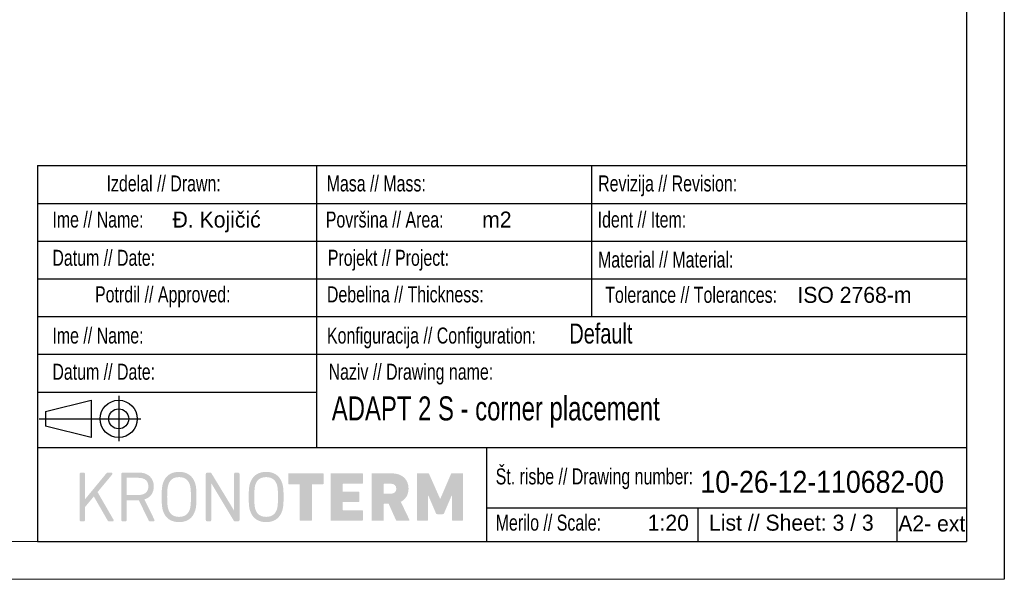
# Model space of a CAD drawing. Header units: millimetres. Extents: x 0 to 39025, y -31299 to 8400.
# Tile 50 of 209: x 15960 to 18568, y -31299 to -29817. Entities that reach past the tile are written whole.
import ezdxf

# ---------------------------------------------------------------- set-up
doc = ezdxf.new("R2010")
doc.units = ezdxf.units.MM
doc.layers.add('FORMAT', color=7, linetype='Continuous')
doc.styles.add('SLDTEXTSTYLE3', font='arial.ttf', dxfattribs={"width": 0.948})
doc.styles.add('SLDTEXTSTYLE4', font='ARIALN.TTF', dxfattribs={"width": 0.87})
doc.styles.add('SLDTEXTSTYLE5', font='ARIALN.TTF', dxfattribs={"width": 0.87, "bigfont": 'bigfont'})

msp = doc.modelspace()

# ---------------------------------------------------------------- hatches: boundary and pattern name
at = {"ltscale": 10}
h = msp.add_hatch(color=0, dxfattribs=at)
h.dxf.hatch_style = 1
edge = h.paths.add_edge_path()
edge.add_spline(control_points=[(16655.2, -31043.9), (16648.8, -31024.5), (16634.1, -31014.3), (16612.9, -31014.3), (16591.5, -31014.3), (16576.8, -31024.5), (16570.4, -31043.9)], knot_values=[0, 0, 0, 0, 1, 1, 1, 2, 2, 2, 2], degree=3, periodic=0)
edge.add_spline(control_points=[(16570.4, -31043.9), (16568.1, -31050.9), (16566.6, -31059.5), (16566.6, -31080.8), (16566.6, -31102.2), (16568.1, -31110.8), (16570.4, -31117.8)], knot_values=[2, 2, 2, 2, 3, 3, 3, 4, 4, 4, 4], degree=3, periodic=0)
edge.add_spline(control_points=[(16570.4, -31117.8), (16576.8, -31137.2), (16591.5, -31147.4), (16612.9, -31147.4), (16634.1, -31147.4), (16648.8, -31137.2), (16655.2, -31117.8)], knot_values=[4, 4, 4, 4, 5, 5, 5, 6, 6, 6, 6], degree=3, periodic=0)
edge.add_spline(control_points=[(16655.2, -31117.8), (16657.5, -31110.8), (16659, -31102.2), (16659, -31080.8), (16659, -31059.5), (16657.5, -31050.9), (16655.2, -31043.9)], knot_values=[6, 6, 6, 6, 7, 7, 7, 8, 8, 8, 8], degree=3, periodic=0)
edge = h.paths.add_edge_path(flags=16)
edge.add_spline(control_points=[(16644.3, -31080.8), (16644.3, -31101.8), (16642.7, -31109.4), (16641.3, -31113.6)], knot_values=[0, 0, 0, 0, 1, 1, 1, 1], degree=3, periodic=0)
edge.add_spline(control_points=[(16641.3, -31113.6), (16636.9, -31126.8), (16627.3, -31133.5), (16612.9, -31133.5), (16598.3, -31133.5), (16588.7, -31126.8), (16584.3, -31113.6)], knot_values=[1, 1, 1, 1, 2, 2, 2, 3, 3, 3, 3], degree=3, periodic=0)
edge.add_spline(control_points=[(16584.3, -31113.6), (16582.9, -31109.4), (16581.3, -31101.8), (16581.3, -31059.9), (16582.9, -31052.3), (16584.3, -31048.1)], knot_values=[3, 3, 3, 3, 4, 4, 5, 5, 5, 5], degree=3, periodic=0)
edge.add_spline(control_points=[(16584.3, -31048.1), (16588.7, -31034.9), (16598.3, -31028.2), (16612.9, -31028.2), (16627.3, -31028.2), (16636.9, -31034.9), (16641.3, -31048.1)], knot_values=[5, 5, 5, 5, 6, 6, 6, 7, 7, 7, 7], degree=3, periodic=0)
edge.add_spline(control_points=[(16641.3, -31048.1), (16642.7, -31052.3), (16644.3, -31059.9), (16644.3, -31080.8)], knot_values=[7, 7, 7, 7, 8, 8, 8, 8], degree=3, periodic=0)
edge = h.paths.add_edge_path()
edge.add_spline(control_points=[(16542.3, -31020), (16542.3, -31017.7), (16540.7, -31016.1), (16538.5, -31016.1)], knot_values=[17, 17, 17, 17, 18, 18, 18, 18], degree=3, periodic=0)
edge.add_line((16538.5, -31016.1), (16531.7, -31016.1))
edge.add_spline(control_points=[(16531.7, -31016.1), (16529.5, -31016.1), (16527.9, -31017.7), (16527.9, -31020)], knot_values=[1, 1, 1, 1, 2, 2, 2, 2], degree=3, periodic=0)
edge.add_line((16527.9, -31020), (16527.9, -31116.9))
edge.add_line((16527.9, -31116.9), (16468.5, -31019.1))
edge.add_spline(control_points=[(16468.5, -31019.1), (16467.5, -31017.1), (16465.9, -31016.1), (16463.6, -31016.1)], knot_values=[4, 4, 4, 4, 5, 5, 5, 5], degree=3, periodic=0)
edge.add_line((16463.6, -31016.1), (16456.8, -31016.1))
edge.add_spline(control_points=[(16456.8, -31016.1), (16454.6, -31016.1), (16452.9, -31017.8), (16452.9, -31020)], knot_values=[6, 6, 6, 6, 7, 7, 7, 7], degree=3, periodic=0)
edge.add_line((16452.9, -31020), (16452.9, -31141.7))
edge.add_spline(control_points=[(16452.9, -31141.7), (16452.9, -31144), (16454.6, -31145.6), (16456.8, -31145.6)], knot_values=[8, 8, 8, 8, 9, 9, 9, 9], degree=3, periodic=0)
edge.add_line((16456.8, -31145.6), (16463.6, -31145.6))
edge.add_spline(control_points=[(16463.6, -31145.6), (16465.8, -31145.6), (16467.4, -31144), (16467.4, -31141.7)], knot_values=[10, 10, 10, 10, 11, 11, 11, 11], degree=3, periodic=0)
edge.add_line((16467.4, -31141.7), (16467.4, -31044.3))
edge.add_line((16467.4, -31044.3), (16526.5, -31142.8))
edge.add_spline(control_points=[(16526.5, -31142.8), (16527.6, -31144.6), (16529.3, -31145.6), (16531.3, -31145.6)], knot_values=[13, 13, 13, 13, 14, 14, 14, 14], degree=3, periodic=0)
edge.add_line((16531.3, -31145.6), (16538.5, -31145.6))
edge.add_spline(control_points=[(16538.5, -31145.6), (16540.7, -31145.6), (16542.3, -31144), (16542.3, -31141.7)], knot_values=[15, 15, 15, 15, 16, 16, 16, 16], degree=3, periodic=0)
edge.add_line((16542.3, -31141.7), (16542.3, -31020))
edge = h.paths.add_edge_path()
edge.add_spline(control_points=[(16382.2, -31014.3), (16360.8, -31014.3), (16346.1, -31024.5), (16339.7, -31043.9)], knot_values=[0, 0, 0, 0, 1, 1, 1, 1], degree=3, periodic=0)
edge.add_spline(control_points=[(16339.7, -31043.9), (16337.4, -31050.9), (16336, -31059.5), (16336, -31080.8), (16336, -31102.2), (16337.4, -31110.8), (16339.7, -31117.8)], knot_values=[1, 1, 1, 1, 2, 2, 2, 3, 3, 3, 3], degree=3, periodic=0)
edge.add_spline(control_points=[(16339.7, -31117.8), (16346.1, -31137.2), (16360.8, -31147.4), (16382.2, -31147.4), (16403.5, -31147.4), (16418.1, -31137.2), (16424.5, -31117.8)], knot_values=[3, 3, 3, 3, 4, 4, 4, 5, 5, 5, 5], degree=3, periodic=0)
edge.add_spline(control_points=[(16424.5, -31117.8), (16426.9, -31110.8), (16428.3, -31102.2), (16428.3, -31080.8), (16428.3, -31059.5), (16426.9, -31050.9), (16424.5, -31043.9)], knot_values=[5, 5, 5, 5, 6, 6, 6, 7, 7, 7, 7], degree=3, periodic=0)
edge.add_spline(control_points=[(16424.5, -31043.9), (16418.1, -31024.5), (16403.5, -31014.3), (16382.2, -31014.3)], knot_values=[7, 7, 7, 7, 8, 8, 8, 8], degree=3, periodic=0)
edge = h.paths.add_edge_path(flags=16)
edge.add_spline(control_points=[(16410.6, -31048.1), (16412, -31052.3), (16413.6, -31059.9), (16413.6, -31080.8)], knot_values=[8, 8, 8, 8, 9, 9, 9, 9], degree=3, periodic=0)
edge.add_spline(control_points=[(16413.6, -31080.8), (16413.6, -31101.8), (16412, -31109.4), (16410.6, -31113.6)], knot_values=[0, 0, 0, 0, 1, 1, 1, 1], degree=3, periodic=0)
edge.add_spline(control_points=[(16410.6, -31113.6), (16406.2, -31126.8), (16396.7, -31133.5), (16382.2, -31133.5)], knot_values=[1, 1, 1, 1, 2, 2, 2, 2], degree=3, periodic=0)
edge.add_spline(control_points=[(16382.2, -31133.5), (16367.7, -31133.5), (16358.1, -31126.8), (16353.7, -31113.6)], knot_values=[2, 2, 2, 2, 3, 3, 3, 3], degree=3, periodic=0)
edge.add_line((16353.7, -31113.6), (16353.7, -31113.6))
edge.add_spline(control_points=[(16353.7, -31113.6), (16352.2, -31109.4), (16350.6, -31101.8), (16350.6, -31080.8)], knot_values=[4, 4, 4, 4, 5, 5, 5, 5], degree=3, periodic=0)
edge.add_spline(control_points=[(16350.6, -31080.8), (16350.6, -31059.9), (16352.2, -31052.3), (16353.7, -31048.1)], knot_values=[5, 5, 5, 5, 6, 6, 6, 6], degree=3, periodic=0)
edge.add_spline(control_points=[(16353.7, -31048.1), (16358.1, -31034.9), (16367.7, -31028.2), (16382.2, -31028.2)], knot_values=[6, 6, 6, 6, 7, 7, 7, 7], degree=3, periodic=0)
edge.add_spline(control_points=[(16382.2, -31028.2), (16396.7, -31028.2), (16406.2, -31034.9), (16410.6, -31048.1)], knot_values=[7, 7, 7, 7, 8, 8, 8, 8], degree=3, periodic=0)
edge = h.paths.add_edge_path()
edge.add_spline(control_points=[(16316.8, -31143.9), (16317.4, -31142.9), (16317.3, -31141.6), (16316.7, -31140.7)], knot_values=[14, 14, 14, 14, 15, 15, 15, 15], degree=3, periodic=0)
edge.add_line((16316.7, -31140.7), (16290.4, -31087.3))
edge.add_spline(control_points=[(16290.4, -31087.3), (16306.2, -31082.6), (16315.2, -31070.1), (16315.2, -31052.8)], knot_values=[0, 0, 0, 0, 1, 1, 1, 1], degree=3, periodic=0)
edge.add_spline(control_points=[(16315.2, -31052.8), (16315.2, -31030.2), (16299.8, -31016.1), (16275, -31016.1)], knot_values=[1, 1, 1, 1, 2, 2, 2, 2], degree=3, periodic=0)
edge.add_line((16275, -31016.1), (16233, -31016.1))
edge.add_spline(control_points=[(16233, -31016.1), (16230.7, -31016.1), (16229.1, -31017.7), (16229.1, -31020)], knot_values=[3, 3, 3, 3, 4, 4, 4, 4], degree=3, periodic=0)
edge.add_line((16229.1, -31020), (16229.1, -31141.7))
edge.add_spline(control_points=[(16229.1, -31141.7), (16229.1, -31144), (16230.7, -31145.6), (16233, -31145.6)], knot_values=[5, 5, 5, 5, 6, 6, 6, 6], degree=3, periodic=0)
edge.add_line((16233, -31145.6), (16239.8, -31145.6))
edge.add_spline(control_points=[(16239.8, -31145.6), (16242, -31145.6), (16243.6, -31144), (16243.6, -31141.7)], knot_values=[7, 7, 7, 7, 8, 8, 8, 8], degree=3, periodic=0)
edge.add_line((16243.6, -31141.7), (16243.6, -31089.5))
edge.add_line((16243.6, -31089.5), (16275.6, -31089.5))
edge.add_line((16275.6, -31089.5), (16301.4, -31142.7))
edge.add_spline(control_points=[(16301.4, -31142.7), (16302, -31144), (16303, -31145.6), (16305.5, -31145.6)], knot_values=[11, 11, 11, 11, 12, 12, 12, 12], degree=3, periodic=0)
edge.add_line((16305.5, -31145.6), (16314, -31145.6))
edge.add_spline(control_points=[(16314, -31145.6), (16315.2, -31145.6), (16316.3, -31145), (16316.8, -31143.9)], knot_values=[13, 13, 13, 13, 14, 14, 14, 14], degree=3, periodic=0)
edge = h.paths.add_edge_path(flags=16)
edge.add_spline(control_points=[(16300.7, -31052.8), (16300.7, -31067.5), (16291.5, -31075.5), (16274.8, -31075.5)], knot_values=[2, 2, 2, 2, 3, 3, 3, 3], degree=3, periodic=0)
edge.add_line((16274.8, -31075.5), (16243.6, -31075.5))
edge.add_line((16243.6, -31075.5), (16243.6, -31030.1))
edge.add_line((16243.6, -31030.1), (16274.8, -31030.1))
edge.add_spline(control_points=[(16274.8, -31030.1), (16291.5, -31030.1), (16300.7, -31038.1), (16300.7, -31052.8)], knot_values=[1, 1, 1, 1, 2, 2, 2, 2], degree=3, periodic=0)
edge = h.paths.add_edge_path()
edge.add_spline(control_points=[(16208.5, -31143.9), (16209.1, -31142.9), (16209, -31141.6), (16208.3, -31140.6)], knot_values=[20, 20, 20, 20, 21, 21, 21, 21], degree=3, periodic=0)
edge.add_line((16208.3, -31140.6), (16166.2, -31067.8))
edge.add_line((16166.2, -31067.8), (16204.8, -31021.5))
edge.add_spline(control_points=[(16204.8, -31021.5), (16205.8, -31020.5), (16206.1, -31019.2), (16205.7, -31018)], knot_values=[1, 1, 1, 1, 2, 2, 2, 2], degree=3, periodic=0)
edge.add_spline(control_points=[(16205.7, -31018), (16205.2, -31016.9), (16204, -31016.1), (16202.7, -31016.1)], knot_values=[2, 2, 2, 2, 3, 3, 3, 3], degree=3, periodic=0)
edge.add_line((16202.7, -31016.1), (16194, -31016.1))
edge.add_spline(control_points=[(16194, -31016.1), (16191.9, -31016.1), (16190.7, -31017.2), (16189.4, -31018.5)], knot_values=[4, 4, 4, 4, 5, 5, 5, 5], degree=3, periodic=0)
edge.add_line((16189.4, -31018.5), (16133.1, -31086.8))
edge.add_line((16133.1, -31086.8), (16133.1, -31020))
edge.add_spline(control_points=[(16133.1, -31020), (16133.1, -31017.7), (16131.5, -31016.1), (16129.3, -31016.1)], knot_values=[7, 7, 7, 7, 8, 8, 8, 8], degree=3, periodic=0)
edge.add_line((16129.3, -31016.1), (16122.4, -31016.1))
edge.add_spline(control_points=[(16122.4, -31016.1), (16120.2, -31016.1), (16118.6, -31017.8), (16118.6, -31020)], knot_values=[9, 9, 9, 9, 10, 10, 10, 10], degree=3, periodic=0)
edge.add_line((16118.6, -31020), (16118.6, -31141.7))
edge.add_spline(control_points=[(16118.6, -31141.7), (16118.6, -31144), (16120.2, -31145.6), (16122.4, -31145.6)], knot_values=[11, 11, 11, 11, 12, 12, 12, 12], degree=3, periodic=0)
edge.add_line((16122.4, -31145.6), (16129.3, -31145.6))
edge.add_spline(control_points=[(16129.3, -31145.6), (16131.5, -31145.6), (16133.1, -31144), (16133.1, -31141.7)], knot_values=[13, 13, 13, 13, 14, 14, 14, 14], degree=3, periodic=0)
edge.add_line((16133.1, -31141.7), (16133.1, -31107.4))
edge.add_line((16133.1, -31107.4), (16156.4, -31079.5))
edge.add_line((16156.4, -31079.5), (16192.9, -31143))
edge.add_spline(control_points=[(16192.9, -31143), (16193.7, -31144.2), (16194.9, -31145.6), (16197.3, -31145.6)], knot_values=[17, 17, 17, 17, 18, 18, 18, 18], degree=3, periodic=0)
edge.add_line((16197.3, -31145.6), (16205.7, -31145.6))
edge.add_spline(control_points=[(16205.7, -31145.6), (16206.9, -31145.6), (16208, -31145), (16208.5, -31143.9)], knot_values=[19, 19, 19, 19, 20, 20, 20, 20], degree=3, periodic=0)
edge = h.paths.add_edge_path()
edge.add_spline(control_points=[(17134.4, -31020), (17134.4, -31018.8), (17133.6, -31018.1), (17132.5, -31018.1)], knot_values=[25, 25, 25, 25, 26, 26, 26, 26], degree=3, periodic=0)
edge.add_line((17132.5, -31018.1), (17105.6, -31018.1))
edge.add_spline(control_points=[(17105.6, -31018.1), (17104.3, -31018.1), (17103, -31018.5), (17102.4, -31020)], knot_values=[1, 1, 1, 1, 2, 2, 2, 2], degree=3, periodic=0)
edge.add_line((17102.4, -31020), (17074.2, -31085.5))
edge.add_line((17074.2, -31085.5), (17073.5, -31085.5))
edge.add_line((17073.5, -31085.5), (17044.5, -31020))
edge.add_spline(control_points=[(17044.5, -31020), (17044, -31018.5), (17042.7, -31018.1), (17041.4, -31018.1)], knot_values=[5, 5, 5, 5, 6, 6, 6, 6], degree=3, periodic=0)
edge.add_line((17041.4, -31018.1), (17014.1, -31018.1))
edge.add_spline(control_points=[(17014.1, -31018.1), (17013, -31018.1), (17012.2, -31018.8), (17012.2, -31020)], knot_values=[7, 7, 7, 7, 8, 8, 8, 8], degree=3, periodic=0)
edge.add_line((17012.2, -31020), (17012.2, -31141.7))
edge.add_spline(control_points=[(17012.2, -31141.7), (17012.2, -31142.8), (17013, -31143.6), (17014.1, -31143.6)], knot_values=[9, 9, 9, 9, 10, 10, 10, 10], degree=3, periodic=0)
edge.add_line((17014.1, -31143.6), (17039.7, -31143.6))
edge.add_spline(control_points=[(17039.7, -31143.6), (17040.8, -31143.6), (17041.6, -31142.8), (17041.6, -31141.7)], knot_values=[11, 11, 11, 11, 12, 12, 12, 12], degree=3, periodic=0)
edge.add_line((17041.6, -31141.7), (17041.6, -31077.2))
edge.add_line((17041.6, -31077.2), (17042.5, -31077.2))
edge.add_line((17042.5, -31077.2), (17062.6, -31124))
edge.add_spline(control_points=[(17062.6, -31124), (17063.7, -31125.9), (17065, -31126.4), (17066.1, -31126.4)], knot_values=[15, 15, 15, 15, 16, 16, 16, 16], degree=3, periodic=0)
edge.add_line((17066.1, -31126.4), (17080.5, -31126.4))
edge.add_spline(control_points=[(17080.5, -31126.4), (17081.6, -31126.4), (17083.1, -31125.9), (17084, -31124)], knot_values=[17, 17, 17, 17, 18, 18, 18, 18], degree=3, periodic=0)
edge.add_line((17084, -31124), (17104.1, -31077.2))
edge.add_line((17104.1, -31077.2), (17105, -31077.2))
edge.add_line((17105, -31077.2), (17105, -31141.7))
edge.add_spline(control_points=[(17105, -31141.7), (17105, -31142.8), (17105.8, -31143.6), (17106.9, -31143.6)], knot_values=[21, 21, 21, 21, 22, 22, 22, 22], degree=3, periodic=0)
edge.add_line((17106.9, -31143.6), (17132.5, -31143.6))
edge.add_spline(control_points=[(17132.5, -31143.6), (17133.6, -31143.6), (17134.4, -31142.8), (17134.4, -31141.7)], knot_values=[23, 23, 23, 23, 24, 24, 24, 24], degree=3, periodic=0)
edge.add_line((17134.4, -31141.7), (17134.4, -31020))
edge = h.paths.add_edge_path()
edge.add_spline(control_points=[(16991.1, -31143.6), (16992.4, -31143.6), (16993, -31142.5), (16992.4, -31141.4)], knot_values=[14, 14, 14, 14, 15, 15, 15, 15], degree=3, periodic=0)
edge.add_line((16992.4, -31141.4), (16969.4, -31093.6))
edge.add_spline(control_points=[(16969.4, -31093.6), (16982.7, -31086.9), (16990, -31074.2), (16990, -31058.5)], knot_values=[0, 0, 0, 0, 1, 1, 1, 1], degree=3, periodic=0)
edge.add_spline(control_points=[(16990, -31058.5), (16990, -31034.9), (16973.6, -31018.1), (16944.8, -31018.1)], knot_values=[1, 1, 1, 1, 2, 2, 2, 2], degree=3, periodic=0)
edge.add_line((16944.8, -31018.1), (16893.7, -31018.1))
edge.add_spline(control_points=[(16893.7, -31018.1), (16892.6, -31018.1), (16891.9, -31018.8), (16891.9, -31020)], knot_values=[3, 3, 3, 3, 4, 4, 4, 4], degree=3, periodic=0)
edge.add_line((16891.9, -31020), (16891.9, -31141.7))
edge.add_spline(control_points=[(16891.9, -31141.7), (16891.9, -31142.8), (16892.6, -31143.6), (16893.7, -31143.6)], knot_values=[5, 5, 5, 5, 6, 6, 6, 6], degree=3, periodic=0)
edge.add_line((16893.7, -31143.6), (16922.5, -31143.6))
edge.add_spline(control_points=[(16922.5, -31143.6), (16923.6, -31143.6), (16924.3, -31142.8), (16924.3, -31141.7)], knot_values=[7, 7, 7, 7, 8, 8, 8, 8], degree=3, periodic=0)
edge.add_line((16924.3, -31141.7), (16924.3, -31100))
edge.add_spline(control_points=[(16924.3, -31100), (16924.3, -31099.3), (16924.7, -31098.9), (16925.5, -31098.9)], knot_values=[9, 9, 9, 9, 10, 10, 10, 10], degree=3, periodic=0)
edge.add_line((16925.5, -31098.9), (16937.4, -31098.9))
edge.add_line((16937.4, -31098.9), (16956.5, -31141.7))
edge.add_spline(control_points=[(16956.5, -31141.7), (16957, -31143), (16957.6, -31143.6), (16959.2, -31143.6)], knot_values=[12, 12, 12, 12, 13, 13, 13, 13], degree=3, periodic=0)
edge.add_line((16959.2, -31143.6), (16991.1, -31143.6))
edge = h.paths.add_edge_path(flags=16)
edge.add_spline(control_points=[(16957.6, -31058.9), (16957.6, -31067), (16952, -31072.2), (16942.8, -31072.2)], knot_values=[6, 6, 6, 6, 7, 7, 7, 7], degree=3, periodic=0)
edge.add_line((16942.8, -31072.2), (16925.5, -31072.2))
edge.add_spline(control_points=[(16925.5, -31072.2), (16924.7, -31072.2), (16924.3, -31071.8), (16924.3, -31071.1)], knot_values=[1, 1, 1, 1, 2, 2, 2, 2], degree=3, periodic=0)
edge.add_line((16924.3, -31071.1), (16924.3, -31046.7))
edge.add_spline(control_points=[(16924.3, -31046.7), (16924.3, -31046), (16924.7, -31045.6), (16925.5, -31045.6)], knot_values=[3, 3, 3, 3, 4, 4, 4, 4], degree=3, periodic=0)
edge.add_line((16925.5, -31045.6), (16942.8, -31045.6))
edge.add_spline(control_points=[(16942.8, -31045.6), (16952, -31045.6), (16957.6, -31050.8), (16957.6, -31058.9)], knot_values=[5, 5, 5, 5, 6, 6, 6, 6], degree=3, periodic=0)
edge = h.paths.add_edge_path()
edge.add_spline(control_points=[(16869.1, -31020), (16869.1, -31018.8), (16868.3, -31018.1), (16867.2, -31018.1)], knot_values=[23, 23, 23, 23, 24, 24, 24, 24], degree=3, periodic=0)
edge.add_line((16867.2, -31018.1), (16785.1, -31018.1))
edge.add_spline(control_points=[(16785.1, -31018.1), (16784, -31018.1), (16783.3, -31018.8), (16783.3, -31020)], knot_values=[1, 1, 1, 1, 2, 2, 2, 2], degree=3, periodic=0)
edge.add_line((16783.3, -31020), (16783.3, -31141.7))
edge.add_spline(control_points=[(16783.3, -31141.7), (16783.3, -31142.8), (16784, -31143.6), (16785.1, -31143.6)], knot_values=[3, 3, 3, 3, 4, 4, 4, 4], degree=3, periodic=0)
edge.add_line((16785.1, -31143.6), (16867.2, -31143.6))
edge.add_spline(control_points=[(16867.2, -31143.6), (16868.3, -31143.6), (16869.1, -31142.8), (16869.1, -31141.7)], knot_values=[5, 5, 5, 5, 6, 6, 6, 6], degree=3, periodic=0)
edge.add_line((16869.1, -31141.7), (16869.1, -31117.9))
edge.add_spline(control_points=[(16869.1, -31117.9), (16869.1, -31116.8), (16868.3, -31116.1), (16867.2, -31116.1)], knot_values=[7, 7, 7, 7, 8, 8, 8, 8], degree=3, periodic=0)
edge.add_line((16867.2, -31116.1), (16816.9, -31116.1))
edge.add_spline(control_points=[(16816.9, -31116.1), (16816.1, -31116.1), (16815.7, -31115.7), (16815.7, -31115)], knot_values=[9, 9, 9, 9, 10, 10, 10, 10], degree=3, periodic=0)
edge.add_line((16815.7, -31115), (16815.7, -31094.9))
edge.add_spline(control_points=[(16815.7, -31094.9), (16815.7, -31094.1), (16816.1, -31093.8), (16816.9, -31093.8)], knot_values=[11, 11, 11, 11, 12, 12, 12, 12], degree=3, periodic=0)
edge.add_line((16816.9, -31093.8), (16858.2, -31093.8))
edge.add_spline(control_points=[(16858.2, -31093.8), (16859.3, -31093.8), (16860, -31093), (16860, -31091.9)], knot_values=[13, 13, 13, 13, 14, 14, 14, 14], degree=3, periodic=0)
edge.add_line((16860, -31091.9), (16860, -31068.7))
edge.add_spline(control_points=[(16860, -31068.7), (16860, -31067.6), (16859.3, -31066.8), (16858.2, -31066.8)], knot_values=[15, 15, 15, 15, 16, 16, 16, 16], degree=3, periodic=0)
edge.add_line((16858.2, -31066.8), (16816.9, -31066.8))
edge.add_spline(control_points=[(16816.9, -31066.8), (16816.1, -31066.8), (16815.7, -31066.5), (16815.7, -31065.7)], knot_values=[17, 17, 17, 17, 18, 18, 18, 18], degree=3, periodic=0)
edge.add_line((16815.7, -31065.7), (16815.7, -31046.7))
edge.add_spline(control_points=[(16815.7, -31046.7), (16815.7, -31046), (16816.1, -31045.6), (16816.9, -31045.6)], knot_values=[19, 19, 19, 19, 20, 20, 20, 20], degree=3, periodic=0)
edge.add_line((16816.9, -31045.6), (16867.2, -31045.6))
edge.add_spline(control_points=[(16867.2, -31045.6), (16868.3, -31045.6), (16869.1, -31044.9), (16869.1, -31043.8)], knot_values=[21, 21, 21, 21, 22, 22, 22, 22], degree=3, periodic=0)
edge.add_line((16869.1, -31043.8), (16869.1, -31020))
edge = h.paths.add_edge_path()
edge.add_spline(control_points=[(16734.8, -31047.1), (16734.9, -31046.9), (16735.1, -31046.9), (16735.5, -31046.9)], knot_values=[30, 30, 30, 30, 31, 31, 31, 31], degree=3, periodic=0)
edge.add_line((16735.5, -31046.9), (16763.3, -31046.9))
edge.add_line((16763.3, -31046.9), (16763.7, -31046.9))
edge.add_spline(control_points=[(16763.7, -31046.9), (16764, -31046.9), (16764.4, -31046.7), (16764.6, -31046.5)], knot_values=[0, 0, 0, 0, 1, 1, 1, 1], degree=3, periodic=0)
edge.add_spline(control_points=[(16764.6, -31046.5), (16764.9, -31046.2), (16765.1, -31045.6), (16765.1, -31045.1)], knot_values=[1, 1, 1, 1, 2, 2, 2, 2], degree=3, periodic=0)
edge.add_line((16765.1, -31045.1), (16765.1, -31020))
edge.add_spline(control_points=[(16765.1, -31020), (16765.1, -31019.6), (16764.9, -31019.2), (16764.8, -31019)], knot_values=[3, 3, 3, 3, 4, 4, 4, 4], degree=3, periodic=0)
edge.add_spline(control_points=[(16764.8, -31019), (16764.8, -31018.8), (16764.6, -31018.7)], knot_values=[4, 4, 4, 5, 5, 5], degree=2, periodic=0)
edge.add_spline(control_points=[(16764.6, -31018.7), (16764.2, -31018.3), (16763.8, -31018.1), (16763.3, -31018.1)], knot_values=[5, 5, 5, 5, 6, 6, 6, 6], degree=3, periodic=0)
edge.add_line((16763.3, -31018.1), (16673, -31018.1))
edge.add_line((16673, -31018.1), (16672.5, -31018.1))
edge.add_spline(control_points=[(16672.5, -31018.1), (16671.7, -31018.3), (16671.2, -31019), (16671.2, -31020)], knot_values=[8, 8, 8, 8, 9, 9, 9, 9], degree=3, periodic=0)
edge.add_line((16671.2, -31020), (16671.2, -31045.1))
edge.add_spline(control_points=[(16671.2, -31045.1), (16671.2, -31045.4), (16671.2, -31045.8), (16671.4, -31046.2)], knot_values=[10, 10, 10, 10, 11, 11, 11, 11], degree=3, periodic=0)
edge.add_spline(control_points=[(16671.4, -31046.2), (16671.5, -31046.2), (16671.5, -31046.3)], knot_values=[11, 11, 11, 12, 12, 12], degree=2, periodic=0)
edge.add_line((16671.5, -31046.3), (16671.7, -31046.5))
edge.add_spline(control_points=[(16671.7, -31046.5), (16671.9, -31046.7), (16672.1, -31046.9), (16672.5, -31046.9)], knot_values=[13, 13, 13, 13, 14, 14, 14, 14], degree=3, periodic=0)
edge.add_line((16672.5, -31046.9), (16673, -31046.9))
edge.add_line((16673, -31046.9), (16700.8, -31046.9))
edge.add_line((16700.8, -31046.9), (16701, -31046.9))
edge.add_spline(control_points=[(16701, -31046.9), (16701.5, -31047.1), (16701.9, -31047.4), (16701.9, -31048)], knot_values=[17, 17, 17, 17, 18, 18, 18, 18], degree=3, periodic=0)
edge.add_line((16701.9, -31048), (16701.9, -31141.7))
edge.add_line((16701.9, -31141.7), (16701.9, -31142.3))
edge.add_spline(control_points=[(16701.9, -31142.3), (16701.9, -31142.7), (16702.1, -31142.8), (16702.3, -31143)], knot_values=[20, 20, 20, 20, 21, 21, 21, 21], degree=3, periodic=0)
edge.add_spline(control_points=[(16702.3, -31143), (16702.7, -31143.4), (16702.8, -31143.6), (16703.2, -31143.6)], knot_values=[21, 21, 21, 21, 22, 22, 22, 22], degree=3, periodic=0)
edge.add_line((16703.2, -31143.6), (16703.8, -31143.6))
edge.add_line((16703.8, -31143.6), (16732.5, -31143.6))
edge.add_spline(control_points=[(16732.5, -31143.6), (16732.9, -31143.6), (16733.3, -31143.6), (16733.5, -31143.4)], knot_values=[24, 24, 24, 24, 25, 25, 25, 25], degree=3, periodic=0)
edge.add_spline(control_points=[(16733.5, -31143.4), (16734, -31143), (16734.2, -31142.8), (16734.4, -31142.3)], knot_values=[25, 25, 25, 25, 26, 26, 26, 26], degree=3, periodic=0)
edge.add_line((16734.4, -31142.3), (16734.4, -31141.7))
edge.add_line((16734.4, -31141.7), (16734.4, -31048))
edge.add_line((16734.4, -31048), (16734.4, -31047.4))
edge.add_spline(control_points=[(16734.4, -31047.4), (16734.6, -31047.3), (16734.6, -31047.1), (16734.8, -31047.1)], knot_values=[29, 29, 29, 29, 30, 30, 30, 30], degree=3, periodic=0)

# ---------------------------------------------------------------- linework, layer by layer
at = {"layer": 'FORMAT', "ltscale": 27}
for p, q in [((18568, -22898.9), (18568, -31298.9)), ((18468, -22998.9), (18468, -31198.9))]:
    msp.add_line(p, q, dxfattribs=at)
at = {"layer": 'FORMAT', "lineweight": 25}
for q in [(16007.3, -31198.9), (18468.2, -30203.1)]:
    msp.add_line((16007.3, -30203.1), q, dxfattribs=at)
at = {"layer": 'FORMAT'}
for p, q in [((16747.2, -30949.5), (16747.2, -30203.1)), ((17474.8, -30203.1), (17474.8, -30603.1)), ((16007.3, -30303.1), (18468, -30303.1)), ((16007.3, -30403.1), (18468, -30403.1)), ((16007.3, -30503.1), (18468, -30503.1)), ((16007.3, -30603.1), (18468, -30603.1)), ((18468, -30703.1), (16007.3, -30703.1)), ((16007.3, -30803.1), (16747.2, -30803.1)), ((16028.7, -30854.3), (16149.6, -30824.6)), ((16149.6, -30824.6), (16149.6, -30923.2)), ((16222.2, -30812.9), (16222.2, -30933.1)), ((16011.2, -30873.9), (16280.6, -30873.9)), ((16028.7, -30854.3), (16028.7, -30893.5)), ((16149.6, -30923.2), (16028.7, -30893.5)), ((16007.3, -30949.5), (18468, -30949.5)), ((17196.9, -30949.5), (17196.9, -31198.9)), ((17196.9, -31109.7), (18468.1, -31109.7)), ((17756.6, -31109.7), (17756.6, -31198.9)), ((18283.6, -31109.7), (18283.6, -31198.9))]:
    msp.add_line(p, q, dxfattribs=at)
at = {"layer": 'FORMAT', "color": 7, "linetype": 'Continuous', "lineweight": 18, "ltscale": 27}
for p, q in [((500, -31198.9), (18468, -31198.9)), ((0, -31298.9), (18568, -31298.9))]:
    msp.add_line(p, q, dxfattribs=at)
at = {"layer": 'FORMAT', "linetype": 'Continuous', "lineweight": 25}
msp.add_line((16007.3, -31198.9), (18468, -31198.9), dxfattribs=at)
at = {"layer": 'FORMAT'}
for radius in [49.3, 26.5]:
    msp.add_circle((16222.2, -30873.9), radius, dxfattribs=at)

# ---------------------------------------------------------------- texts
at = {"layer": 'FORMAT', "attachment_point": 1}
for s, insert, char_height, style in [('Izdelal // Drawn:', (16190.1, -30229.2), 42.333, 'SLDTEXTSTYLE4'), ('Masa // Mass:', (16773.1, -30229.2), 42.333, 'SLDTEXTSTYLE4'), ('Revizija // Revision:', (17492.3, -30229.2), 42.333, 'SLDTEXTSTYLE4'), ('Ime // Name:', (16046.6, -30324.8), 42.333, 'SLDTEXTSTYLE4'), ('Đ. Kojičić', (16364.9, -30324.9), 42.33, 'SLDTEXTSTYLE3'), ('Površina // Area:', (16770.8, -30324.8), 42.333, 'SLDTEXTSTYLE5'), (' m2', (17169.4, -30324.9), 42.33, 'SLDTEXTSTYLE3'), ('Ident // Item:', (17490.9, -30324.8), 42.333, 'SLDTEXTSTYLE4'), ('Datum // Date:', (16046.6, -30426.1), 42.333, 'SLDTEXTSTYLE4'), ('Projekt // Project:', (16776.1, -30426.1), 42.333, 'SLDTEXTSTYLE4'), ('Material // Material:', (17491.8, -30430.8), 42.333, 'SLDTEXTSTYLE4'), ('Potrdil // Approved:', (16159.6, -30523), 42.333, 'SLDTEXTSTYLE4'), ('Debelina // Thickness:', (16773.8, -30523), 42.333, 'SLDTEXTSTYLE4'), ('Tolerance // Tolerances:', (17511, -30524.2), 42.333, 'SLDTEXTSTYLE4'), ('ISO 2768-m', (18020, -30524.3), 42.33, 'SLDTEXTSTYLE3'), ('Default', (17415.9, -30621.4), 52.92, 'SLDTEXTSTYLE4'), ('Ime // Name:', (16046.6, -30632), 42.333, 'SLDTEXTSTYLE4'), ('Konfiguracija // Configuration:', (16773.9, -30632), 42.333, 'SLDTEXTSTYLE4'), ('Datum // Date:', (16046.6, -30727.9), 42.333, 'SLDTEXTSTYLE4'), ('Naziv // Drawing name:', (16778.2, -30727.9), 42.333, 'SLDTEXTSTYLE4'), ('ADAPT 2 S - corner placement', (16786.7, -30814.5), 63.5, 'SLDTEXTSTYLE4'), ('Št. risbe // Drawing number:', (17220.8, -31005.1), 42.333, 'SLDTEXTSTYLE5'), ('{\\fArial|b0|i0|c238|p34;\\H0.91667x;10-26-12-110682-00}', (17763.1, -31011.5), 63.5, 'SLDTEXTSTYLE4'), ('Merilo // Scale:', (17220.8, -31127.6), 42.333, 'SLDTEXTSTYLE4'), ('1:20', (17623.5, -31127.7), 42.33, 'SLDTEXTSTYLE3'), ('List // Sheet: 3 / 3', (17785.9, -31127.7), 42.333, 'SLDTEXTSTYLE3'), ('A2- ext', (18287.1, -31129.9), 42.33, 'SLDTEXTSTYLE3')]:
    msp.add_mtext(s, dxfattribs=dict(at, insert=insert, char_height=char_height, style=style))

doc.saveas('drawing.dxf')
